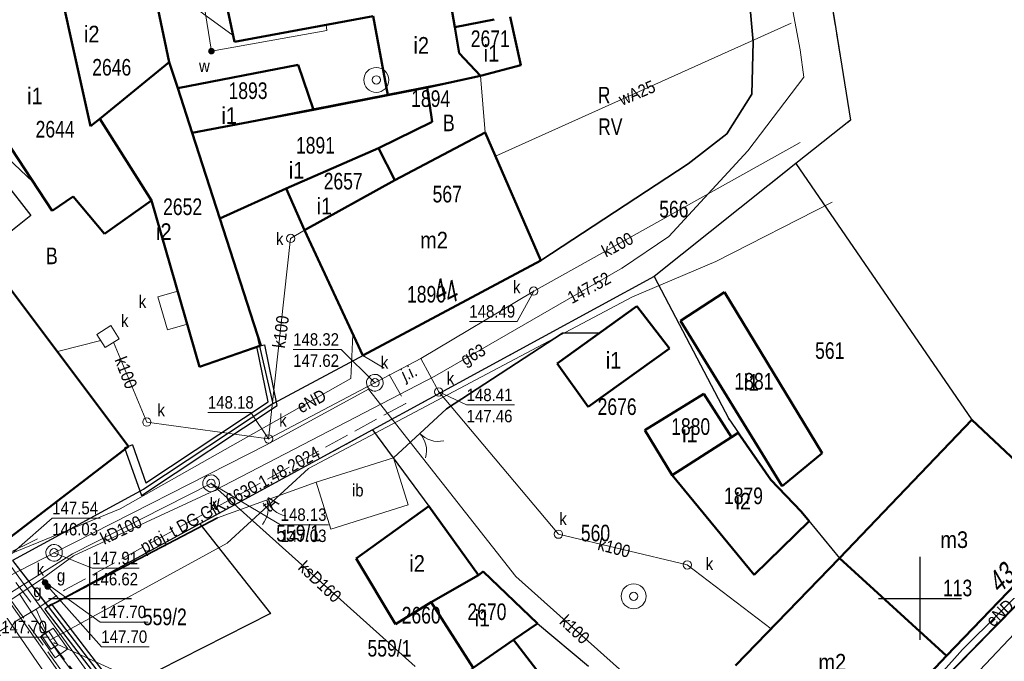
# Model space of a CAD drawing. Header units: metres. Extents: x 5552311 to 5555313, y 5709371 to 5712599.
# Tile 49 of 71: x 5554596 to 5554655, y 5710646 to 5710685. Entities that reach past the tile are written whole.
import ezdxf
from ezdxf.enums import TextEntityAlignment as Align

# ---------------------------------------------------------------- set-up
doc = ezdxf.new("R2010")
doc.units = ezdxf.units.M
doc.header["$MEASUREMENT"] = 0
for name, pattern in [('1.0_0.5', [1.5, 1, -0.5]), ('1.5_0.5', [2, 1.5, -0.5]), ('otob_500', [0])]:
    doc.linetypes.add(name, pattern=pattern)
doc.layers.get('0').update_dxf_attribs({"color": 2, "linetype": 'CONTINUOUS', "lineweight": 5})
for name, color, linetype in [('203-punkt graniczny', 7, 'CONTINUOUS'), ('209-oznaczenie konturu klasyfikacyjnego', 7, 'CONTINUOUS'), ('210-oznaczenie konturu użytku gruntowego', 60, 'CONTINUOUS'), ('211-numer działki ewidencyjnej', 7, 'CONTINUOUS'), ('217-kontur klasyfikacyjny', 7, 'CONTINUOUS'), ('218-kontur użytku gruntowego', 60, 'CONTINUOUS'), ('219-działka ewidencyjna', 7, 'CONTINUOUS'), ('238-Punkt adresowy budynku', 7, 'CONTINUOUS'), ('312-budynek ewidencyjny', 7, 'CONTINUOUS'), ('312-oznaczenie budynku ewidencyjnego', 7, 'CONTINUOUS'), ('312-oznaczenie budynku ewidencyjnego-Atr117', 7, 'CONTINUOUS'), ('brama', 7, 'CONTINUOUS'), ('chodnik', 7, 'CONTINUOUS'), ('inna budowla', 7, 'CONTINUOUS'), ('inna budowla-Atr17', 7, 'CONTINUOUS'), ('jezdnia', 7, 'CONTINUOUS'), ('jezdnia-Atr17', 7, 'CONTINUOUS'), ('krawężnik', 7, 'CONTINUOUS'), ('ogrodzenie trwałe', 7, 'CONTINUOUS'), ('przewód elektroenergetyczny podziemny', 7, 'CONTINUOUS'), ('przewód elektroenergetyczny podziemny-Atr1', 7, 'CONTINUOUS'), ('przewód gazowy', 7, 'CONTINUOUS'), ('przewód gazowy-Atr1', 7, 'CONTINUOUS'), ('przewód kanalizacyjny', 7, 'CONTINUOUS'), ('przewód kanalizacyjny-Atr1', 7, 'CONTINUOUS'), ('przewód telekomunikacyjny podziemny', 7, 'CONTINUOUS'), ('przewód telekomunikacyjny podziemny - ob. projektowany', 7, 'CONTINUOUS'), ('przewód telekomunikacyjny podziemny - ob. projektowany-Atr1', 7, 'CONTINUOUS'), ('przewód telekomunikacyjny podziemny-Atr1', 7, 'CONTINUOUS'), ('przewód wodociągowy', 7, 'CONTINUOUS'), ('przewód wodociągowy-Atr1', 7, 'CONTINUOUS'), ('rzedna', 7, 'CONTINUOUS'), ('rzedna-Atr2', 7, 'CONTINUOUS'), ('rzedna-Atr3', 7, 'CONTINUOUS'), ('studnia kanalizacyjna', 7, 'CONTINUOUS'), ('studnia zwykła', 7, 'CONTINUOUS'), ('szafa telekomunikacyjna lub kontener', 7, 'CONTINUOUS'), ('weranda lub ganek', 7, 'CONTINUOUS'), ('Wstawianie ramki sekcyjnej z opisem', 7, 'CONTINUOUS'), ('właz do komory lub kanału', 7, 'CONTINUOUS'), ('właz do komory lub kanału - okrągły', 7, 'CONTINUOUS'), ('właz do komory lub kanału - okrągły-Atr17', 7, 'CONTINUOUS'), ('właz do komory lub kanału-Atr17', 7, 'CONTINUOUS'), ('zasuwa lub zawór', 7, 'CONTINUOUS'), ('zasuwa lub zawór-Atr17', 7, 'CONTINUOUS'), ('ściana oporowa (linia)', 7, 'CONTINUOUS')]:
    doc.layers.add(name, color=color, linetype=linetype)
doc.styles.get("Standard").update_dxf_attribs({"font": 'Working1250', "width": 0.75})
doc.linetypes.add('902-500', pattern='A,3.75,0,[1,ksztalty.shx,S=0.5,R=0,X=0,Y=0],3.75', length=7.5)
doc.linetypes.add('otdn_500', pattern='A,5,0,[21,ksztalty.shx,S=0.5,R=0,X=0,Y=0]', length=5)

# ---------------------------------------------------------------- blocks, each defined once
blk = doc.blocks.new('203')
at = {"linetype": 'Continuous', "lineweight": 0}
h = blk.add_hatch(color=94, dxfattribs=at)
edge = h.paths.add_edge_path()
edge.add_arc((0, 0), 0.045, 0, 360)
blk = doc.blocks.new('US22')
at = {"color": 0, "linetype": 'Continuous', "lineweight": 13}
blk.add_circle((0, 0), 0.25, dxfattribs=at)
blk = doc.blocks.new('PW01')
at = {"linetype": 'Continuous', "lineweight": 13}
h = blk.add_hatch(color=0, dxfattribs=at)
edge = h.paths.add_edge_path()
edge.add_arc((0, 0), 0.045, 0, 360)
blk = doc.blocks.new('OK02')
at = {"color": 0, "linetype": 'Continuous', "lineweight": 0}
for centre, start, end in [((-1.5, 0), 0, 60), ((1.5, 0), 120, 180)]:
    blk.add_arc(centre, 1.5, start, end, dxfattribs=at)
blk = doc.blocks.new('US15')
at = {"color": 0, "linetype": 'Continuous', "lineweight": 13}
blk.add_circle((0, 0), 0.25, dxfattribs=at)
blk = doc.blocks.new('US13')
at = {"color": 0, "linetype": 'Continuous', "lineweight": 13}
for radius in [0.75, 0.25]:
    blk.add_circle((0, 0), radius, dxfattribs=at)
blk = doc.blocks.new('US20')
at = {"color": 0, "linetype": 'Continuous', "lineweight": 13}
for p, q in [((-0.5, -0.25), (-0.5, 0.25)), ((-0.5, 0.25), (0.5, 0.25)), ((0.5, -0.25), (0.5, 0.25)), ((-0.5, -0.25), (0.5, -0.25))]:
    blk.add_line(p, q, dxfattribs=at)
blk = doc.blocks.new('US25')
at = {"linetype": 'Continuous', "lineweight": 0}
h = blk.add_hatch(color=0, dxfattribs=at)
edge = h.paths.add_edge_path()
edge.add_arc((0, 0), 0.2, 0, 360)
blk = doc.blocks.new('RAMKA500K')
at = {"color": 0}
for p, q in [((200, 147.5), (200, 152.5)), ((250, 147.5), (250, 152.5)), ((197.5, 150), (202.5, 150)), ((247.5, 150), (252.5, 150))]:
    blk.add_line(p, q, dxfattribs=at)

msp = doc.modelspace()

# ---------------------------------------------------------------- linework, layer by layer
at = {"layer": '217-kontur klasyfikacyjny', "color": 3, "linetype": 'Continuous', "lineweight": 18, "flags": 128}
for points in [[(5554639.95, 5710683.53), (5554639.48, 5710688.67)], [(5554625.32, 5710685.02), (5554625.95, 5710682.11)], [(5554639.86, 5710680.37), (5554639.95, 5710683.53)], [(5554625.95, 5710682.11), (5554623.53, 5710681.47)], [(5554623.53, 5710681.47), (5554623.8, 5710678.06)], [(5554638.37, 5710677.98), (5554639.86, 5710680.37)], [(5554623.8, 5710678.06), (5554627.16, 5710670.35)], [(5554636.03, 5710676.17), (5554638.37, 5710677.98)], [(5554627.16, 5710670.35), (5554636.03, 5710676.17)]]:
    msp.add_lwpolyline(points, dxfattribs=at)
at = {"layer": '218-kontur użytku gruntowego', "linetype": 'Continuous', "lineweight": 9, "flags": 128}
for points in [[(5554642.9, 5710696.95), (5554645.82, 5710678.81)], [(5554645.82, 5710678.81), (5554642.9, 5710696.95)], [(5554604.78, 5710682.29), (5554602.82, 5710691.6)], [(5554602.82, 5710691.6), (5554604.78, 5710682.29)], [(5554639.95, 5710683.53), (5554639.48, 5710688.67)], [(5554639.48, 5710688.67), (5554639.95, 5710683.53)], [(5554625.95, 5710682.11), (5554625.32, 5710685.02)], [(5554625.32, 5710685.02), (5554625.95, 5710682.11)], [(5554639.86, 5710680.37), (5554639.95, 5710683.53)], [(5554639.95, 5710683.53), (5554639.86, 5710680.37)], [(5554606.16, 5710678.05), (5554604.78, 5710682.29)], [(5554604.78, 5710682.29), (5554606.16, 5710678.05)], [(5554623.53, 5710681.47), (5554625.95, 5710682.11)], [(5554625.95, 5710682.11), (5554623.53, 5710681.47)], [(5554623.8, 5710678.06), (5554623.53, 5710681.47)], [(5554623.53, 5710681.47), (5554623.8, 5710678.06)], [(5554638.37, 5710677.98), (5554639.86, 5710680.37)], [(5554639.86, 5710680.37), (5554638.37, 5710677.98)], [(5554645.82, 5710678.81), (5554642.51, 5710676.19)], [(5554642.51, 5710676.19), (5554645.82, 5710678.81)], [(5554607.58, 5710673.65), (5554606.16, 5710678.05)], [(5554606.16, 5710678.05), (5554607.58, 5710673.65)], [(5554627.16, 5710670.35), (5554623.8, 5710678.06)], [(5554623.8, 5710678.06), (5554627.16, 5710670.35)], [(5554636.03, 5710676.17), (5554638.37, 5710677.98)], [(5554638.37, 5710677.98), (5554636.03, 5710676.17)], [(5554627.16, 5710670.35), (5554636.03, 5710676.17)], [(5554636.03, 5710676.17), (5554627.16, 5710670.35)], [(5554642.51, 5710676.19), (5554633.98, 5710669.39)], [(5554633.98, 5710669.39), (5554642.51, 5710676.19)], [(5554609.93, 5710666.39), (5554607.58, 5710673.65)], [(5554607.58, 5710673.65), (5554609.93, 5710666.39)], [(5554611.01, 5710661.73), (5554627.16, 5710670.35)], [(5554627.16, 5710670.35), (5554611.01, 5710661.73)], [(5554633.98, 5710669.39), (5554617.03, 5710660.15)], [(5554617.03, 5710660.15), (5554633.98, 5710669.39)], [(5554611.01, 5710661.73), (5554609.93, 5710666.39)], [(5554609.93, 5710666.39), (5554611.01, 5710661.73)], [(5554603.24, 5710656.58), (5554611.01, 5710661.73)], [(5554611.01, 5710661.73), (5554603.24, 5710656.58)], [(5554617.03, 5710660.15), (5554606.62, 5710654.49)], [(5554606.62, 5710654.49), (5554617.03, 5710660.15)], [(5554595.33, 5710652.28), (5554603.24, 5710656.58)], [(5554603.24, 5710656.58), (5554595.33, 5710652.28)], [(5554606.62, 5710654.49), (5554597.48, 5710649.51)], [(5554597.48, 5710649.51), (5554606.62, 5710654.49)], [(5554651.59, 5710646.54), (5554659.5, 5710654.76)], [(5554659.5, 5710654.76), (5554651.59, 5710646.54)], [(5554597.48, 5710649.51), (5554601.47, 5710644.32)], [(5554601.47, 5710644.32), (5554597.48, 5710649.51)], [(5554645.15, 5710639.72), (5554651.59, 5710646.54)], [(5554651.59, 5710646.54), (5554645.15, 5710639.72)]]:
    msp.add_lwpolyline(points, dxfattribs=at)
at = {"layer": '219-działka ewidencyjna', "color": 94, "linetype": 'Continuous', "lineweight": 30, "flags": 128}
for points in [[(5554642.9, 5710696.95), (5554645.82, 5710678.81)], [(5554602.82, 5710691.6), (5554604.78, 5710682.29)], [(5554639.48, 5710688.67), (5554639.95, 5710683.53)], [(5554625.32, 5710685.02), (5554625.95, 5710682.11)], [(5554639.95, 5710683.53), (5554639.86, 5710680.37)], [(5554604.78, 5710682.29), (5554606.16, 5710678.05)], [(5554625.95, 5710682.11), (5554623.15, 5710681.38)], [(5554623.15, 5710681.38), (5554606.16, 5710678.05)], [(5554639.86, 5710680.37), (5554638.37, 5710677.98)], [(5554645.82, 5710678.81), (5554642.51, 5710676.19)], [(5554606.16, 5710678.05), (5554607.58, 5710673.65)], [(5554638.37, 5710677.98), (5554636.03, 5710676.17)], [(5554636.03, 5710676.17), (5554627.16, 5710670.35)], [(5554642.51, 5710676.19), (5554633.98, 5710669.39)], [(5554642.51, 5710676.19), (5554653.12, 5710660.76)], [(5554607.58, 5710673.65), (5554609.93, 5710666.39)], [(5554627.16, 5710670.35), (5554611.01, 5710661.73)], [(5554633.98, 5710669.39), (5554617.03, 5710660.15)], [(5554633.98, 5710669.39), (5554638.48, 5710660.81)], [(5554609.93, 5710666.39), (5554611.01, 5710661.73)], [(5554611.01, 5710661.73), (5554603.24, 5710656.58)], [(5554638.48, 5710660.81), (5554641.01, 5710657.14)], [(5554653.12, 5710660.76), (5554659.5, 5710654.76)], [(5554617.03, 5710660.15), (5554606.62, 5710654.49)], [(5554617.03, 5710660.15), (5554620.41, 5710655.55)], [(5554641.01, 5710657.14), (5554642.84, 5710655.24)], [(5554603.24, 5710656.58), (5554595.33, 5710652.28)], [(5554620.41, 5710655.55), (5554623.4, 5710651.41)], [(5554642.84, 5710655.24), (5554645.15, 5710652.43)], [(5554606.62, 5710654.49), (5554597.48, 5710649.51)], [(5554606.62, 5710654.49), (5554610.87, 5710649.09)], [(5554659.5, 5710654.76), (5554651.59, 5710646.54)], [(5554595.33, 5710652.28), (5554597.48, 5710649.51)], [(5554645.15, 5710652.43), (5554651.59, 5710646.54)], [(5554623.68, 5710651.62), (5554623.4, 5710651.41)], [(5554623.68, 5710651.62), (5554626.87, 5710648.59)], [(5554597.48, 5710649.51), (5554601.47, 5710644.32)], [(5554610.87, 5710649.09), (5554601.47, 5710644.32)], [(5554626.95, 5710648.5), (5554608.18, 5710635.47)], [(5554626.87, 5710648.59), (5554626.95, 5710648.5)], [(5554626.95, 5710648.5), (5554630.04, 5710645.93)], [(5554651.59, 5710646.54), (5554645.15, 5710639.72)]]:
    msp.add_lwpolyline(points, dxfattribs=at)
at = {"layer": '312-budynek ewidencyjny', "color": 8, "linetype": 'Continuous', "lineweight": 50, "flags": 128}
for points in [[(5554608.71, 5710683.53), (5554606.84, 5710692.32)], [(5554602.82, 5710691.6), (5554604.78, 5710682.29)], [(5554597.32, 5710690.67), (5554600.04, 5710678.44)], [(5554600.04, 5710678.44), (5554597.32, 5710690.67)], [(5554621.72, 5710685.91), (5554621.98, 5710684.4)], [(5554621.98, 5710684.4), (5554621.72, 5710685.91)], [(5554617.06, 5710685.06), (5554608.71, 5710683.53)], [(5554617.95, 5710680.31), (5554617.06, 5710685.06)], [(5554621.98, 5710684.4), (5554624.35, 5710684.86)], [(5554624.35, 5710684.86), (5554621.98, 5710684.4)], [(5554625.32, 5710685.02), (5554625.95, 5710682.11)], [(5554621.98, 5710684.4), (5554622.24, 5710682.83)], [(5554622.24, 5710682.83), (5554621.98, 5710684.4)], [(5554622.24, 5710682.83), (5554623.53, 5710681.47)], [(5554623.53, 5710681.47), (5554622.24, 5710682.83)], [(5554604.78, 5710682.29), (5554600.6, 5710678.89)], [(5554600.6, 5710678.89), (5554604.78, 5710682.29)], [(5554604.78, 5710682.29), (5554605.29, 5710680.74)], [(5554605.29, 5710680.74), (5554612.55, 5710682.14)], [(5554612.55, 5710682.14), (5554613.46, 5710679.43)], [(5554625.95, 5710682.11), (5554623.53, 5710681.47)], [(5554623.53, 5710681.47), (5554620.31, 5710680.77)], [(5554605.29, 5710680.74), (5554606.16, 5710678.05)], [(5554606.16, 5710678.05), (5554605.29, 5710680.74)], [(5554617.95, 5710680.31), (5554620.31, 5710680.77)], [(5554620.31, 5710680.77), (5554617.95, 5710680.31)], [(5554620.31, 5710680.77), (5554620.62, 5710678.7)], [(5554597.73, 5710673.34), (5554593.2, 5710680.23)], [(5554613.46, 5710679.43), (5554617.95, 5710680.31)], [(5554613.46, 5710679.43), (5554606.16, 5710678.05)], [(5554606.16, 5710678.05), (5554613.46, 5710679.43)], [(5554600.04, 5710678.44), (5554600.6, 5710678.89)], [(5554600.6, 5710678.89), (5554600.04, 5710678.44)], [(5554600.6, 5710678.89), (5554603.72, 5710673.96)], [(5554603.72, 5710673.96), (5554600.6, 5710678.89)], [(5554620.62, 5710678.7), (5554617.39, 5710677.12)], [(5554606.16, 5710678.05), (5554607.82, 5710672.88)], [(5554607.82, 5710672.88), (5554606.16, 5710678.05)], [(5554618.37, 5710675.2), (5554623.8, 5710678.06)], [(5554623.8, 5710678.06), (5554627.16, 5710670.35)], [(5554617.39, 5710677.12), (5554611.82, 5710674.69)], [(5554611.82, 5710674.69), (5554617.39, 5710677.12)], [(5554617.39, 5710677.12), (5554618.37, 5710675.2)], [(5554618.37, 5710675.2), (5554612.92, 5710672.18)], [(5554612.92, 5710672.18), (5554618.37, 5710675.2)], [(5554611.82, 5710674.69), (5554607.82, 5710672.88)], [(5554612.92, 5710672.18), (5554611.82, 5710674.69)], [(5554598.99, 5710674.2), (5554597.73, 5710673.34)], [(5554600.87, 5710671.96), (5554598.99, 5710674.2)], [(5554603.72, 5710673.96), (5554600.87, 5710671.96)], [(5554606.6, 5710663.95), (5554603.72, 5710673.96)], [(5554607.82, 5710672.88), (5554610.3, 5710665.23)], [(5554616.43, 5710664.63), (5554612.92, 5710672.18)], [(5554593.34, 5710671.12), (5554602.33, 5710659.16)], [(5554627.16, 5710670.35), (5554616.43, 5710664.63)], [(5554635.57, 5710666.71), (5554638.22, 5710668.44)], [(5554638.22, 5710668.44), (5554644.1, 5710658.74)], [(5554628.15, 5710664.15), (5554632.95, 5710667.61)], [(5554632.95, 5710667.61), (5554634.9, 5710665.06)], [(5554641.7, 5710656.77), (5554635.57, 5710666.71)], [(5554610.3, 5710665.23), (5554606.6, 5710663.95)], [(5554634.9, 5710665.06), (5554630.02, 5710661.53)], [(5554630.02, 5710661.53), (5554628.15, 5710664.15)], [(5554633.42, 5710660.13), (5554636.98, 5710662.32)], [(5554636.98, 5710662.32), (5554638.65, 5710659.72)], [(5554645.15, 5710652.43), (5554653.12, 5710660.76)], [(5554653.12, 5710660.76), (5554659.5, 5710654.76)], [(5554635.08, 5710657.42), (5554633.42, 5710660.13)], [(5554638.65, 5710659.72), (5554635.08, 5710657.42)], [(5554635.08, 5710657.42), (5554638.65, 5710659.72)], [(5554638.65, 5710659.72), (5554639.05, 5710659.98)], [(5554639.05, 5710659.98), (5554641.01, 5710657.14)], [(5554602.33, 5710659.16), (5554594.64, 5710653.25)], [(5554644.1, 5710658.74), (5554641.7, 5710656.77)], [(5554640, 5710651.43), (5554635.08, 5710657.42)], [(5554641.01, 5710657.14), (5554642.84, 5710655.24)], [(5554616.04, 5710652.41), (5554620.41, 5710655.55)], [(5554620.41, 5710655.55), (5554623.4, 5710651.41)], [(5554642.84, 5710655.24), (5554643.33, 5710654.65)], [(5554643.33, 5710654.65), (5554640, 5710651.43)], [(5554659.5, 5710654.76), (5554651.59, 5710646.54)], [(5554618.4, 5710648.46), (5554616.04, 5710652.41)], [(5554638.89, 5710645.97), (5554645.15, 5710652.43)], [(5554645.15, 5710652.43), (5554651.59, 5710646.54)], [(5554651.59, 5710646.54), (5554645.15, 5710652.43)], [(5554623.4, 5710651.41), (5554620.56, 5710649.78)], [(5554620.56, 5710649.78), (5554623.4, 5710651.41)], [(5554623.4, 5710651.41), (5554623.68, 5710651.62)], [(5554623.68, 5710651.62), (5554626.95, 5710648.5)], [(5554620.56, 5710649.78), (5554618.4, 5710648.46)], [(5554623.08, 5710645.82), (5554620.56, 5710649.78)], [(5554626.95, 5710648.5), (5554625.52, 5710647.51)], [(5554623.08, 5710645.82), (5554625.52, 5710647.51)], [(5554625.52, 5710647.51), (5554623.08, 5710645.82)], [(5554625.52, 5710647.51), (5554627.52, 5710644.9)], [(5554651.59, 5710646.54), (5554645.15, 5710639.72)]]:
    msp.add_lwpolyline(points, dxfattribs=at)
at = {"layer": 'brama', "color": 8, "linetype": 'otob_500', "lineweight": 18, "flags": 128}
for points in [[(5554621.47, 5710661.42), (5554618.28, 5710658.46)], [(5554613.62, 5710657.01), (5554607.68, 5710654.86)]]:
    msp.add_lwpolyline(points, dxfattribs=at)
at = {"layer": 'chodnik', "color": 8, "linetype": '1.0_0.5', "lineweight": 18, "flags": 128}
msp.add_lwpolyline([(5554681.33, 5710687.45), (5554681.18, 5710686.34), (5554681.02, 5710685.39), (5554680.09, 5710682.75), (5554675.46, 5710675.94), (5554670.7, 5710669.18), (5554671.26, 5710668.86), (5554669.33, 5710665.99), (5554659.5, 5710654.76), (5554651.59, 5710646.54), (5554645.15, 5710639.72), (5554638.05, 5710629.7), (5554638.29, 5710629.45), (5554638.66, 5710629.24), (5554644.67, 5710637.21), (5554646.25, 5710639.28), (5554647.7, 5710641.01), (5554649.28, 5710642.82), (5554651.38, 5710645.06), (5554660.98, 5710654.87), (5554662.96, 5710657), (5554665.06, 5710659.57), (5554666.99, 5710661.97), (5554671.59, 5710668.46), (5554679.99, 5710680.5), (5554681.13, 5710682.33), (5554681.69, 5710683.61), (5554681.96, 5710684.55), (5554682.14, 5710685.45), (5554682.13, 5710686.12), (5554681.82, 5710686.79)], close=True, dxfattribs=at)
at = {"layer": 'inna budowla', "color": 8, "linetype": 'Continuous', "lineweight": 18, "flags": 128}
msp.add_lwpolyline([(5554613.62, 5710657.01), (5554614.52, 5710654.17), (5554619.16, 5710655.63), (5554618.28, 5710658.46)], close=True, dxfattribs=at)
at = {"layer": 'jezdnia', "color": 8, "linetype": '1.5_0.5', "lineweight": 18, "flags": 128}
for points in [[(5554518.33, 5710769.05), (5554532.95, 5710743.99), (5554536.22, 5710738.38), (5554552.05, 5710711.22), (5554560.73, 5710695.29), (5554561.92, 5710693.81), (5554569.6, 5710680.85), (5554575.73, 5710670.65), (5554603.83, 5710627.01), (5554609.82, 5710629.69), (5554596.71, 5710647.84), (5554578.75, 5710672.96), (5554575.45, 5710680.03), (5554574.11, 5710683.4), (5554573.92, 5710684.32), (5554574.13, 5710685.01), (5554574.57, 5710685.19), (5554574.89, 5710691.25), (5554574.9, 5710691.73), (5554573.99, 5710692.3), (5554571.83, 5710693.35), (5554570.46, 5710694.21), (5554569.64, 5710695.02), (5554566.41, 5710700.42), (5554565.96, 5710701.56), (5554565.65, 5710703.1), (5554557.03, 5710718.39), (5554556.01, 5710719.47), (5554552.43, 5710725.14), (5554548.9, 5710731.54), (5554542.14, 5710743.53), (5554541.8, 5710744.15), (5554539.98, 5710747.24), (5554537.84, 5710750.92), (5554526.91, 5710768.76), (5554523.93, 5710773.48)], [(5554642.51, 5710676.19), (5554645.82, 5710678.81), (5554644.38, 5710687.7), (5554642.9, 5710696.95), (5554633.25, 5710695.38), (5554636.8, 5710694.63), (5554639.07, 5710691.48), (5554639.48, 5710688.67), (5554639.95, 5710683.53), (5554639.86, 5710680.37), (5554638.37, 5710677.98), (5554636.03, 5710676.17), (5554627.16, 5710670.35), (5554611.01, 5710661.73), (5554603.24, 5710656.58), (5554595.33, 5710652.28), (5554597.48, 5710649.51), (5554606.62, 5710654.49), (5554617.03, 5710660.15), (5554633.98, 5710669.39)], [(5554684.23, 5710691.15), (5554681.33, 5710687.45), (5554681.82, 5710686.79), (5554682.13, 5710686.12), (5554682.14, 5710685.45), (5554681.96, 5710684.55), (5554681.69, 5710683.61), (5554681.13, 5710682.33), (5554679.99, 5710680.5), (5554671.59, 5710668.46), (5554666.99, 5710661.97), (5554665.06, 5710659.57), (5554662.96, 5710657), (5554660.98, 5710654.87), (5554651.38, 5710645.06), (5554649.28, 5710642.82), (5554647.7, 5710641.01), (5554646.25, 5710639.28), (5554644.67, 5710637.21), (5554638.66, 5710629.24), (5554642.85, 5710629.44), (5554649.06, 5710636.99), (5554650.3, 5710638.47), (5554651.55, 5710639.8), (5554653.19, 5710641.36), (5554661.29, 5710648.63), (5554663.1, 5710650.39), (5554664.67, 5710652.08), (5554666.73, 5710654.39), (5554668.97, 5710657.09), (5554670.48, 5710659.08), (5554675.5, 5710665.97), (5554689.03, 5710685.24), (5554689.66, 5710685.61), (5554690.1, 5710685.61), (5554690.78, 5710685.44), (5554689.51, 5710686.54), (5554689.88, 5710687.16)]]:
    msp.add_lwpolyline(points, close=True, dxfattribs=at)
at = {"layer": 'krawężnik', "color": 8, "linetype": 'Continuous', "lineweight": 25, "flags": 128}
msp.add_lwpolyline([(5554676.17, 5710692.67), (5554681.33, 5710687.45), (5554681.82, 5710686.79), (5554682.13, 5710686.12), (5554682.14, 5710685.45), (5554681.96, 5710684.55), (5554681.69, 5710683.61), (5554681.13, 5710682.33), (5554679.99, 5710680.5), (5554671.59, 5710668.46), (5554666.99, 5710661.97), (5554665.06, 5710659.57), (5554662.96, 5710657), (5554660.98, 5710654.87), (5554651.38, 5710645.06), (5554649.28, 5710642.82), (5554647.7, 5710641.01), (5554646.25, 5710639.28), (5554644.67, 5710637.21), (5554638.66, 5710629.24)], dxfattribs=at)
at = {"layer": 'ogrodzenie trwałe', "color": 8, "linetype": '902-500', "lineweight": 35, "flags": 128}
for points in [[(5554639.48, 5710688.67), (5554639.95, 5710683.53), (5554639.86, 5710680.37), (5554638.37, 5710677.98), (5554636.03, 5710676.17), (5554627.16, 5710670.35)], [(5554621.47, 5710661.42), (5554628.47, 5710665.97), (5554630.72, 5710666)], [(5554597.48, 5710649.51), (5554607.68, 5710654.86)]]:
    msp.add_lwpolyline(points, dxfattribs=at)
at = {"layer": 'przewód elektroenergetyczny podziemny', "color": 1, "linetype": 'Continuous', "lineweight": 18, "flags": 128}
for points in [[(5554594.82, 5710652.52), (5554601.82, 5710655.39), (5554615.72, 5710663.25), (5554615.84, 5710665.9)], [(5554646.46, 5710641.73), (5554647.17, 5710640.88), (5554652.55, 5710646.92), (5554661.39, 5710655.67), (5554665.8, 5710660.81), (5554670.15, 5710657.4)], [(5554611.62, 5710629.38), (5554594.82, 5710652.52)]]:
    msp.add_lwpolyline(points, dxfattribs=at)
at = {"layer": 'przewód gazowy', "color": 40, "linetype": 'Continuous', "lineweight": 18, "flags": 128}
for points in [[(5554639.8, 5710698.68), (5554639.89, 5710698.44), (5554642.78, 5710683.03), (5554643.01, 5710681.4), (5554639.63, 5710676.95), (5554634.86, 5710671.8), (5554632.07, 5710669.91), (5554620.78, 5710663.39), (5554607.51, 5710656.51), (5554599.01, 5710652.57), (5554597.14, 5710651.21), (5554593.9, 5710649.01), (5554593.71, 5710648.91)], [(5554597.14, 5710651.21), (5554597.3, 5710650.96), (5554597.46, 5710650.72)]]:
    msp.add_lwpolyline(points, dxfattribs=at)
at = {"layer": 'przewód kanalizacyjny', "color": 34, "linetype": 'Continuous', "lineweight": 18, "flags": 128}
for points in [[(5554603.41, 5710692.08), (5554604.72, 5710686.77), (5554608.63, 5710683.91)], [(5554642.77, 5710677.46), (5554626.73, 5710668.51), (5554619.94, 5710664.46)], [(5554594.67, 5710676.87), (5554596.57, 5710675.1)], [(5554610.76, 5710659.61), (5554612.09, 5710671.68), (5554612.92, 5710672.18)], [(5554598.05, 5710664.87), (5554600.66, 5710665.53)], [(5554601.43, 5710665.43), (5554603.43, 5710660.62)], [(5554619.94, 5710664.46), (5554610.76, 5710659.61)], [(5554619.94, 5710664.46), (5554621.01, 5710662.44), (5554628.22, 5710653.87), (5554635.98, 5710652.02), (5554641.03, 5710648.17)], [(5554616.79, 5710662.61), (5554610.63, 5710659.26), (5554597.84, 5710652.75)], [(5554616.79, 5710662.61), (5554625.66, 5710651.32), (5554635.88, 5710642.19), (5554635.26, 5710640.27), (5554634.38, 5710637.97), (5554633.46, 5710636.71)], [(5554610.76, 5710659.61), (5554603.43, 5710660.62)], [(5554665.87, 5710658.64), (5554651.13, 5710643.08), (5554640.45, 5710629.14), (5554636.98, 5710625.82), (5554624.27, 5710608.99)], [(5554592.92, 5710648.92), (5554598.96, 5710652.68), (5554607.3, 5710656.93)], [(5554619.6, 5710645.9), (5554607.3, 5710656.93)], [(5554618.8, 5710607.19), (5554599.85, 5710606.37), (5554589.16, 5710622.51), (5554578.4, 5710640.72), (5554590.84, 5710649.16), (5554597.84, 5710652.75)]]:
    msp.add_lwpolyline(points, dxfattribs=at)
at = {"layer": 'przewód telekomunikacyjny podziemny', "color": 30, "linetype": 'Continuous', "lineweight": 18, "flags": 128}
for points in [[(5554698.78, 5710716.52), (5554686.09, 5710693.48), (5554682.24, 5710686.66), (5554677.99, 5710677.81), (5554669.94, 5710666.15), (5554660.22, 5710654.17), (5554649.71, 5710643.39), (5554633.11, 5710621.71), (5554622.85, 5710607.73)], [(5554574.4, 5710692.69), (5554573.63, 5710687.29), (5554572.56, 5710683.61), (5554578.48, 5710672.91), (5554593.95, 5710651.46), (5554607.27, 5710632.58)], [(5554644.7, 5710673.87), (5554637.7, 5710670.29), (5554632.68, 5710668.16), (5554613.17, 5710657.83), (5554608.26, 5710653.32), (5554597.58, 5710647.49)], [(5554622.85, 5710607.73), (5554610.07, 5710626.86), (5554578.48, 5710672.91)], [(5554627.37, 5710606.25), (5554625.55, 5710608.81), (5554622.7, 5710613.28), (5554616.14, 5710622.48), (5554610.15, 5710630.79), (5554602.03, 5710641.49), (5554598.06, 5710646.76), (5554597.58, 5710647.49), (5554595.75, 5710650.3)]]:
    msp.add_lwpolyline(points, dxfattribs=at)
at = {"layer": 'przewód telekomunikacyjny podziemny - ob. projektowany', "color": 30, "linetype": '1.5_0.5', "lineweight": 18, "flags": 128}
for points in [[(5554616.43, 5710664.63), (5554617.84, 5710663.8), (5554619.02, 5710661.75), (5554598.5, 5710650.51), (5554596.77, 5710649.36), (5554590.05, 5710658.05), (5554590.15, 5710658.67), (5554584.7, 5710665.75), (5554584.75, 5710666.32)], [(5554596.77, 5710649.36), (5554591.13, 5710645.98), (5554593.44, 5710642.47), (5554596.21, 5710638.27), (5554598.29, 5710634.74), (5554602.86, 5710627.54), (5554604.13, 5710625.35), (5554603.92, 5710625.23)], [(5554596.77, 5710649.36), (5554597.58, 5710647.49), (5554601.98, 5710641.79), (5554605.74, 5710636.86), (5554610.43, 5710630.56), (5554611.27, 5710630.66), (5554612.92, 5710628.39), (5554617.85, 5710621.81), (5554619.51, 5710619.33), (5554621.23, 5710616.69), (5554621.94, 5710617.27)]]:
    msp.add_lwpolyline(points, dxfattribs=at)
at = {"layer": 'przewód wodociągowy', "color": 5, "linetype": 'Continuous', "lineweight": 18, "flags": 128}
for points in [[(5554605.42, 5710694.84), (5554607.32, 5710682.96), (5554614.28, 5710684.2), (5554614.23, 5710684.54)], [(5554624.43, 5710676.63), (5554642.23, 5710684.65)], [(5554590.98, 5710650.7), (5554591.11, 5710650.75), (5554596.84, 5710653.59)]]:
    msp.add_lwpolyline(points, dxfattribs=at)
at = {"layer": 'rzedna-Atr2', "color": 8, "lineweight": 5, "flags": 128}
for points in [[(5554626.73, 5710668.51), (5554625.74, 5710666.68), (5554622.854, 5710666.68)], [(5554617.17, 5710662.99), (5554615.13, 5710664.99), (5554612.244, 5710664.99)], [(5554621.01, 5710662.44), (5554622.69, 5710661.65), (5554625.576, 5710661.65)], [(5554610.76, 5710659.61), (5554609.7, 5710661.2), (5554607.107, 5710661.2)], [(5554607.3, 5710656.93), (5554611.49, 5710654.44), (5554614.37, 5710654.44)], [(5554593.42, 5710651.07), (5554597.73, 5710654.84), (5554600.647, 5710654.84)], [(5554597.84, 5710652.75), (5554600.14, 5710651.83), (5554602.962, 5710651.83)], [(5554597.3, 5710650.96), (5554600.62, 5710648.58), (5554603.5, 5710648.58)], [(5554597.46, 5710650.72), (5554600.69, 5710647.09), (5554603.57, 5710647.09)], [(5554593.9, 5710649.01), (5554594.66, 5710647.67), (5554597.54, 5710647.67)], [(5554597.85, 5710647.32), (5554602.72, 5710645.09), (5554605.579, 5710645.09)]]:
    msp.add_lwpolyline(points, dxfattribs=at)
at = {"layer": 'studnia kanalizacyjna', "color": 34, "linetype": 'Continuous', "lineweight": 18, "flags": 128}
for points in [[(5554617.67, 5710663), (5554617.66, 5710662.9), (5554617.63, 5710662.8), (5554617.57, 5710662.71), (5554617.5, 5710662.63), (5554617.43, 5710662.57), (5554617.33, 5710662.52), (5554617.23, 5710662.49), (5554617.13, 5710662.49), (5554617.03, 5710662.51), (5554616.93, 5710662.56), (5554616.84, 5710662.61), (5554616.77, 5710662.69), (5554616.71, 5710662.78), (5554616.68, 5710662.88), (5554616.67, 5710662.98), (5554616.67, 5710663.08), (5554616.7, 5710663.18), (5554616.76, 5710663.27), (5554616.83, 5710663.35), (5554616.91, 5710663.42), (5554617.01, 5710663.47), (5554617.1, 5710663.49), (5554617.2, 5710663.49), (5554617.31, 5710663.48), (5554617.41, 5710663.43), (5554617.49, 5710663.37), (5554617.56, 5710663.29), (5554617.62, 5710663.2), (5554617.65, 5710663.1)], [(5554607.8, 5710656.95), (5554607.79, 5710656.85), (5554607.77, 5710656.74), (5554607.71, 5710656.65), (5554607.64, 5710656.57), (5554607.56, 5710656.51), (5554607.46, 5710656.46), (5554607.36, 5710656.44), (5554607.26, 5710656.43), (5554607.16, 5710656.45), (5554607.06, 5710656.5), (5554606.98, 5710656.56), (5554606.91, 5710656.63), (5554606.85, 5710656.72), (5554606.81, 5710656.82), (5554606.8, 5710656.92), (5554606.81, 5710657.02), (5554606.84, 5710657.12), (5554606.89, 5710657.21), (5554606.96, 5710657.3), (5554607.04, 5710657.36), (5554607.14, 5710657.41), (5554607.24, 5710657.43), (5554607.34, 5710657.44), (5554607.44, 5710657.42), (5554607.54, 5710657.37), (5554607.62, 5710657.31), (5554607.69, 5710657.23), (5554607.76, 5710657.14), (5554607.79, 5710657.05)], [(5554598.34, 5710652.76), (5554598.33, 5710652.66), (5554598.31, 5710652.56), (5554598.25, 5710652.47), (5554598.18, 5710652.38), (5554598.1, 5710652.32), (5554598, 5710652.27), (5554597.9, 5710652.25), (5554597.8, 5710652.25), (5554597.7, 5710652.26), (5554597.6, 5710652.31), (5554597.52, 5710652.37), (5554597.45, 5710652.45), (5554597.39, 5710652.54), (5554597.36, 5710652.64), (5554597.34, 5710652.73), (5554597.35, 5710652.83), (5554597.38, 5710652.94), (5554597.44, 5710653.03), (5554597.5, 5710653.11), (5554597.58, 5710653.17), (5554597.68, 5710653.22), (5554597.78, 5710653.24), (5554597.88, 5710653.25), (5554597.98, 5710653.23), (5554598.08, 5710653.18), (5554598.16, 5710653.12), (5554598.24, 5710653.05), (5554598.3, 5710652.96), (5554598.33, 5710652.86)]]:
    msp.add_lwpolyline(points, close=True, dxfattribs=at)
at = {"layer": 'weranda lub ganek', "color": 8, "linetype": 'Continuous'}
for p, q in [((5554594.82, 5710675.15), (5554596.45, 5710673.07)), ((5554596.45, 5710673.07), (5554593.6, 5710670.79))]:
    msp.add_line(p, q, dxfattribs=at)
at = {"layer": 'właz do komory lub kanału', "color": 8, "linetype": 'Continuous', "lineweight": 18, "flags": 128}
for points in [[(5554605.86, 5710666.51), (5554604.67, 5710666.17), (5554604.09, 5710668.17), (5554605.29, 5710668.51)], [(5554600.42, 5710665.9), (5554601.27, 5710666.43), (5554601.76, 5710665.64), (5554600.91, 5710665.11)], [(5554597.02, 5710647.68), (5554597.79, 5710648.21), (5554598.67, 5710646.96), (5554597.9, 5710646.42)]]:
    msp.add_lwpolyline(points, close=True, dxfattribs=at)
at = {"layer": 'ściana oporowa (linia)', "color": 8, "linetype": 'Continuous'}
for p, q in [((5554610.055, 5710665.18), (5554610.3, 5710665.23)), ((5554610.3, 5710665.23), (5554610.545, 5710665.28)), ((5554602.33, 5710659.16), (5554602.094, 5710659.077)), ((5554602.566, 5710659.243), (5554602.33, 5710659.16)), ((5554597.678, 5710649.662), (5554597.48, 5710649.51)), ((5554597.48, 5710649.51), (5554597.282, 5710649.358))]:
    msp.add_line(p, q, dxfattribs=at)
at = {"layer": 'ściana oporowa (linia)', "color": 8}
for p, q in [((5554610.732, 5710661.845), (5554610.055, 5710665.18)), ((5554603.369, 5710656.966), (5554610.732, 5710661.845)), ((5554602.566, 5710659.243), (5554603.369, 5710656.966)), ((5554597.678, 5710649.662), (5554601.668, 5710644.472))]:
    msp.add_line(p, q, dxfattribs=at)
at = {"layer": 'ściana oporowa (linia)', "color": 8, "linetype": 'otdn_500'}
for p, q in [((5554611.288, 5710661.615), (5554610.545, 5710665.28)), ((5554603.111, 5710656.194), (5554611.288, 5710661.615)), ((5554602.094, 5710659.077), (5554603.111, 5710656.194)), ((5554597.282, 5710649.358), (5554601.272, 5710644.168))]:
    msp.add_line(p, q, dxfattribs=at)

# ---------------------------------------------------------------- block references
at = {"layer": '203-punkt graniczny', "color": 8, "linetype": 'Continuous', "lineweight": 18}
for p in [(5554604.78, 5710682.29), (5554625.95, 5710682.11), (5554623.15, 5710681.38), (5554606.16, 5710678.05), (5554642.51, 5710676.19), (5554607.58, 5710673.65), (5554627.16, 5710670.35), (5554609.93, 5710666.39), (5554611.01, 5710661.73), (5554638.48, 5710660.81), (5554653.12, 5710660.76), (5554617.03, 5710660.15), (5554641.01, 5710657.14), (5554603.24, 5710656.58), (5554620.41, 5710655.55), (5554642.84, 5710655.24), (5554606.62, 5710654.49), (5554645.15, 5710652.43), (5554623.4, 5710651.41), (5554623.68, 5710651.62), (5554597.48, 5710649.51), (5554610.87, 5710649.09), (5554626.87, 5710648.59), (5554626.95, 5710648.5)]:
    msp.add_blockref('203', p, dxfattribs=at)
at = {"layer": 'brama', "color": 8, "linetype": 'Continuous', "lineweight": 18}
for p, rotation in [((5554619.875, 5710659.94), 222.858), ((5554610.65, 5710655.935), 199.898)]:
    msp.add_blockref('OK02', p, dxfattribs=dict(at, rotation=rotation))
at = {"layer": 'rzedna', "color": 40, "linetype": 'Continuous', "lineweight": 18}
for p in [(5554632.07, 5710669.91), (5554597.3, 5710650.96), (5554597.46, 5710650.72)]:
    msp.add_blockref('PW01', p, dxfattribs=at)
at = {"layer": 'rzedna', "color": 34, "linetype": 'Continuous', "lineweight": 18}
for p in [(5554626.73, 5710668.51), (5554617.17, 5710662.99), (5554621.01, 5710662.44), (5554610.76, 5710659.61), (5554607.3, 5710656.93), (5554597.84, 5710652.75)]:
    msp.add_blockref('PW01', p, dxfattribs=at)
at = {"layer": 'rzedna', "color": 30, "linetype": 'Continuous', "lineweight": 18}
msp.add_blockref('PW01', (5554597.85, 5710647.32), dxfattribs=at)
at = {"layer": 'studnia kanalizacyjna', "color": 34, "linetype": 'Continuous', "lineweight": 18}
msp.add_blockref('US15', (5554621.01, 5710662.44), dxfattribs=at)
at = {"layer": 'studnia zwykła', "color": 5, "linetype": 'Continuous', "lineweight": 18}
for p in [(5554617.25, 5710681.23), (5554632.75, 5710650.13)]:
    msp.add_blockref('US13', p, dxfattribs=at)
at = {"layer": 'szafa telekomunikacyjna lub kontener', "color": 30, "linetype": 'Continuous', "lineweight": 18, "rotation": 303.581}
msp.add_blockref('US20', (5554597.58, 5710647.49), dxfattribs=at)
at = {"layer": 'Wstawianie ramki sekcyjnej z opisem', "color": 8, "linetype": 'Continuous', "lineweight": 13}
msp.add_blockref('RAMKA500K', (5554400, 5710500), dxfattribs=at)
msp.add_blockref('RAMKA500K', (5554400, 5710500), dxfattribs=at)
msp.add_blockref('RAMKA500K', (5554400, 5710500), dxfattribs=at)
msp.add_blockref('RAMKA500K', (5554400, 5710500), dxfattribs=at)
at = {"layer": 'właz do komory lub kanału - okrągły', "color": 8, "linetype": 'Continuous', "lineweight": 18}
for p in [(5554612.09, 5710671.68), (5554626.73, 5710668.51), (5554617.17, 5710662.99), (5554621.01, 5710662.44), (5554603.43, 5710660.62), (5554610.76, 5710659.61), (5554607.3, 5710656.93), (5554628.22, 5710653.87), (5554597.84, 5710652.75), (5554635.98, 5710652.02)]:
    msp.add_blockref('US22', p, dxfattribs=at)
at = {"layer": 'zasuwa lub zawór', "color": 5, "linetype": 'Continuous', "lineweight": 18}
msp.add_blockref('US25', (5554607.32, 5710682.96), dxfattribs=at)
at = {"layer": 'zasuwa lub zawór', "color": 40, "linetype": 'Continuous', "lineweight": 18}
for p in [(5554597.3, 5710650.96), (5554597.46, 5710650.72)]:
    msp.add_blockref('US25', p, dxfattribs=at)

# ---------------------------------------------------------------- texts
at = {"layer": '209-oznaczenie konturu klasyfikacyjnego', "color": 3, "linetype": 'Continuous', "lineweight": 18, "width": 0.79}
msp.add_text('RV', height=1, dxfattribs=at).set_placement((5554630.61, 5710678.91), align=Align.TOP_LEFT)
at = {"layer": '210-oznaczenie konturu użytku gruntowego', "linetype": 'Continuous', "lineweight": 18, "width": 0.79}
for s, p in [('R', (5554630.59, 5710679.81)), ('B', (5554621.27, 5710678.14)), ('B', (5554597.36, 5710670.13))]:
    msp.add_text(s, height=1, dxfattribs=at).set_placement(p)
at = {"layer": '211-numer działki ewidencyjnej', "color": 94, "linetype": 'Continuous', "lineweight": 30, "width": 0.79}
for s, p in [('567', (5554620.64, 5710673.85)), ('566', (5554634.29, 5710672.95)), ('561', (5554643.68, 5710664.43)), ('559/1', (5554611.22, 5710653.43)), ('560', (5554629.57, 5710653.44)), ('559/2', (5554603.19, 5710648.39)), ('559/1', (5554616.72, 5710646.5))]:
    msp.add_text(s, height=1, dxfattribs=at).set_placement(p)
at = {"layer": '238-Punkt adresowy budynku', "color": 8, "linetype": 'Continuous', "lineweight": 25, "oblique": 15, "width": 0.79}
msp.add_text('4', height=1.25, rotation=26.786, dxfattribs=at).set_placement((5554621.09, 5710667.44), align=Align.BOTTOM_LEFT)
for s, rotation, p in [('4', 26.774, (5554621.92, 5710667.84)), ('43', 44.748, (5554655.28, 5710650.74))]:
    msp.add_text(s, height=1.25, rotation=rotation, dxfattribs=at).set_placement(p, align=Align.CENTER)
at = {"layer": '312-oznaczenie budynku ewidencyjnego', "color": 8, "linetype": 'Continuous', "lineweight": 18, "width": 0.79}
for s, p in [('2671', (5554622.94, 5710684.21)), ('2646', (5554600.14, 5710682.49)), ('1893', (5554608.35, 5710681.08)), ('1894', (5554619.35, 5710680.6)), ('2644', (5554596.73, 5710678.76)), ('1891', (5554612.41, 5710677.79)), ('2657', (5554614.08, 5710675.63)), ('2652', (5554604.41, 5710674.09)), ('1890', (5554619.1, 5710668.82)), ('1881', (5554638.82, 5710663.58)), ('2676', (5554630.58, 5710662.05)), ('1880', (5554635.01, 5710660.85)), ('1879', (5554638.19, 5710656.68)), ('113', (5554651.38, 5710651.13)), ('2670', (5554622.74, 5710649.7)), ('2660', (5554618.78, 5710649.49))]:
    msp.add_text(s, height=1, dxfattribs=at).set_placement(p, align=Align.TOP_LEFT)
at = {"layer": '312-oznaczenie budynku ewidencyjnego-Atr117', "color": 8, "width": 0.9}
for s, p in [('i2', (5554600.11, 5710683.99)), ('i1', (5554596.69, 5710680.26)), ('i1', (5554608.39, 5710679.08)), ('i1', (5554612.45, 5710675.79)), ('i1', (5554614.12, 5710673.63)), ('i2', (5554604.45, 5710672.09))]:
    msp.add_text(s, height=1, dxfattribs=at).set_placement(p, align=Align.MIDDLE_CENTER)
for s, p in [('i2', (5554619.49, 5710682.81)), ('i1', (5554623.72, 5710682.33)), ('m2', (5554619.89, 5710671.08)), ('i1', (5554631.07, 5710663.84)), ('i1', (5554639.37, 5710662.51)), ('i1', (5554635.67, 5710659.41)), ('i2', (5554638.88, 5710655.36)), ('m3', (5554651.22, 5710653.04)), ('i2', (5554619.24, 5710651.61)), ('i1', (5554623.17, 5710648.32)), ('m2', (5554643.88, 5710645.66))]:
    msp.add_text(s, height=1, dxfattribs=at).set_placement(p)
at = {"layer": 'inna budowla-Atr17', "color": 8, "width": 0.9}
msp.add_text('ib', height=0.75, dxfattribs=at).set_placement((5554615.78, 5710656.14))
at = {"layer": 'jezdnia-Atr17', "color": 8, "width": 0.9}
msp.add_text('j.i.', height=0.75, rotation=24.575, dxfattribs=at).set_placement((5554618.97, 5710663.07))
at = {"layer": 'przewód elektroenergetyczny podziemny-Atr1', "color": 1, "width": 0.9}
for rotation, p in [(28.186, (5554612.55, 5710661.46)), (43.371, (5554654.15, 5710648.51))]:
    msp.add_text('eND', height=0.75, rotation=rotation, dxfattribs=at).set_placement(p, align=Align.MIDDLE_LEFT)
at = {"layer": 'przewód gazowy-Atr1', "color": 40, "width": 0.9}
msp.add_text('g63', height=0.75, rotation=28.649, dxfattribs=at).set_placement((5554622.41, 5710664.33), align=Align.MIDDLE_LEFT)
at = {"layer": 'przewód kanalizacyjny-Atr1', "color": 34, "width": 0.9}
for s, rotation, p in [('k100', 27.863, (5554630.91, 5710670.85)), ('k100', 82.424, (5554611.37, 5710665.09)), ('k100', 291.277, (5554601.82, 5710664.51)), ('kD100', 25.716, (5554600.7, 5710653.56)), ('k100', 345.267, (5554630.63, 5710653.3)), ('ksD160', 316.791, (5554612.74, 5710652.06)), ('k100', 316.922, (5554628.49, 5710648.8))]:
    msp.add_text(s, height=0.75, rotation=rotation, dxfattribs=at).set_placement(p, align=Align.MIDDLE_LEFT)
at = {"layer": 'przewód telekomunikacyjny podziemny - ob. projektowany-Atr1', "color": 30, "width": 0.9}
msp.add_text('proj. t DG.GiK.6630.1.48.2024', height=0.75, rotation=28.712, dxfattribs=at).set_placement((5554603.11, 5710653.04), align=Align.MIDDLE_LEFT)
at = {"layer": 'przewód telekomunikacyjny podziemny-Atr1', "color": 30, "width": 0.9}
msp.add_text('tA', height=0.75, rotation=41.226, dxfattribs=at).set_placement((5554610.55, 5710655.42), align=Align.MIDDLE_LEFT)
at = {"layer": 'przewód wodociągowy-Atr1', "color": 5, "width": 0.9}
msp.add_text('wA25', height=0.75, rotation=22.936, dxfattribs=at).set_placement((5554631.91, 5710680.01), align=Align.MIDDLE_LEFT)
at = {"layer": 'rzedna-Atr2', "color": 40, "lineweight": 5, "width": 0.9}
msp.add_text('147.52', height=0.75, rotation=28.649, dxfattribs=at).set_placement((5554628.85, 5710668.05), align=Align.MIDDLE_LEFT)
at = {"layer": 'rzedna-Atr2', "color": 34, "lineweight": 5, "width": 0.9}
for s, p in [('148.49', (5554622.854, 5710666.688)), ('148.32', (5554612.244, 5710664.998)), ('148.41', (5554622.69, 5710661.658)), ('148.18', (5554607.107, 5710661.208)), ('147.54', (5554597.73, 5710654.848)), ('148.13', (5554611.49, 5710654.448)), ('147.91', (5554600.14, 5710651.838))]:
    msp.add_text(s, height=0.75, dxfattribs=at).set_placement(p, align=Align.BOTTOM_LEFT)
at = {"layer": 'rzedna-Atr2', "color": 40, "lineweight": 5, "width": 0.9}
for p in [(5554600.62, 5710648.588), (5554594.66, 5710647.678), (5554600.69, 5710647.098)]:
    msp.add_text('147.70', height=0.75, dxfattribs=at).set_placement(p, align=Align.BOTTOM_LEFT)
at = {"layer": 'rzedna-Atr3', "color": 34, "lineweight": 5, "width": 0.9}
for s, p in [('147.62', (5554612.244, 5710663.723)), ('147.46', (5554622.69, 5710660.383)), ('146.03', (5554597.73, 5710653.572)), ('147.03', (5554611.49, 5710653.173)), ('146.62', (5554600.14, 5710650.562))]:
    msp.add_text(s, height=0.75, dxfattribs=at).set_placement(p, align=Align.BOTTOM_LEFT)
at = {"layer": 'właz do komory lub kanału - okrągły-Atr17', "color": 8, "width": 0.9}
for p in [(5554611.21, 5710671.28), (5554625.48, 5710668.38), (5554617.52, 5710663.84), (5554621.49, 5710662.88), (5554604.07, 5710660.97), (5554611.4, 5710660.35), (5554607.22, 5710655.32), (5554628.27, 5710654.42), (5554637.09, 5710651.71), (5554596.79, 5710651.37)]:
    msp.add_text('k', height=0.75, dxfattribs=at).set_placement(p)
at = {"layer": 'właz do komory lub kanału-Atr17', "color": 8, "width": 0.9}
for p in [(5554602.94, 5710667.5), (5554601.87, 5710666.35)]:
    msp.add_text('k', height=0.75, dxfattribs=at).set_placement(p)
at = {"layer": 'zasuwa lub zawór-Atr17', "color": 5, "width": 0.9}
msp.add_text('w', height=0.75, dxfattribs=at).set_placement((5554606.57, 5710681.7))
at = {"layer": 'zasuwa lub zawór-Atr17', "color": 40, "width": 0.9}
for p in [(5554598.01, 5710651), (5554596.59, 5710650.08)]:
    msp.add_text('g', height=0.75, dxfattribs=at).set_placement(p)

doc.saveas('drawing.dxf')
